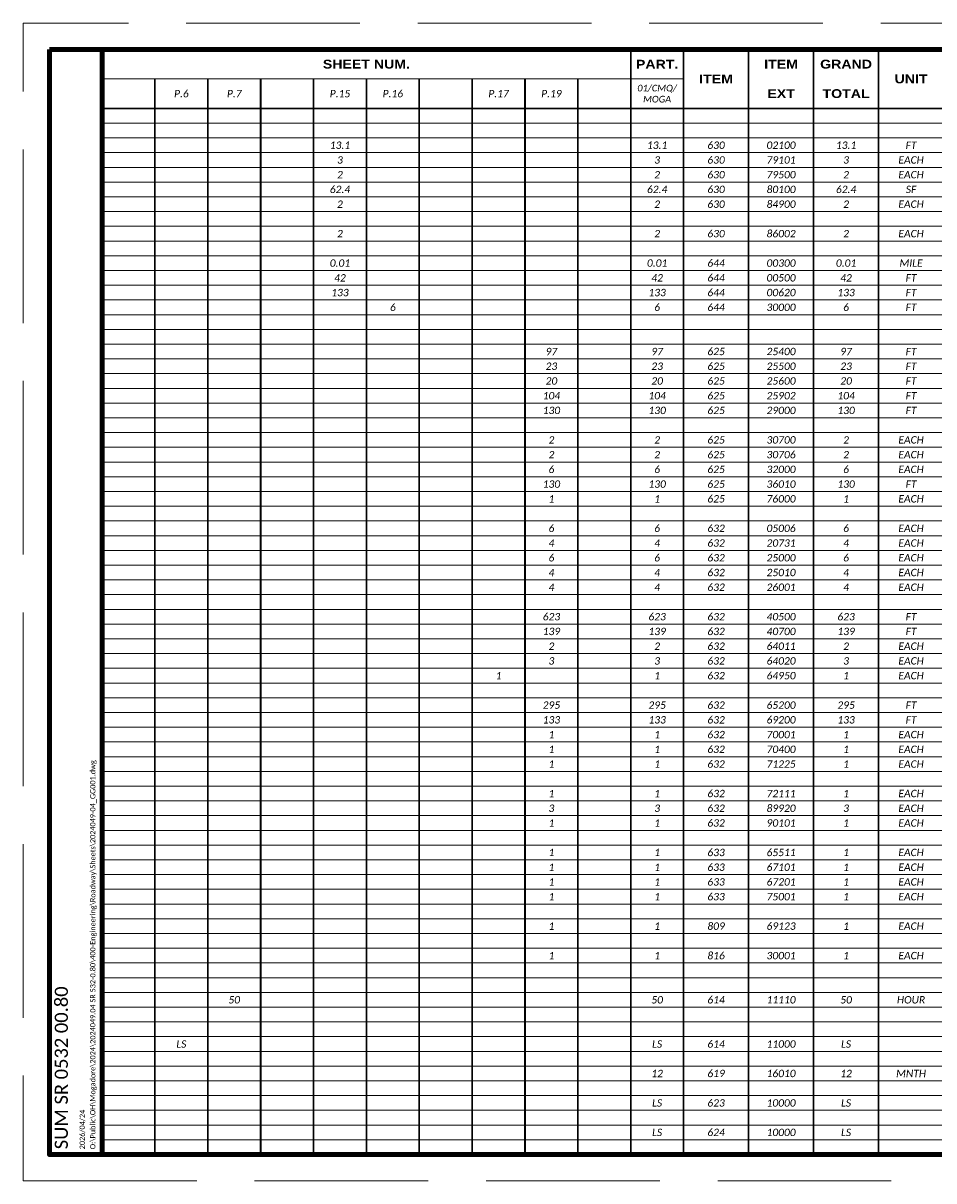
# Paper-space layout '9 GENERAL SUMMARY' of a CAD drawing. Header units: feet. Extents: x 0 to 34, y 0 to 22.
# Tile 1 of 2: x 0 to 17.3, y 0 to 22. Entities that reach past the tile are written whole.
import ezdxf
from ezdxf.enums import TextEntityAlignment as Align

# ---------------------------------------------------------------- set-up
doc = ezdxf.new("R2010")
doc.units = ezdxf.units.FT
doc.header["$LTSCALE"] = 20
doc.header["$MEASUREMENT"] = 0
doc.linetypes.add('OhDOT_DGN3', pattern=[0.22, 0.165, -0.055])
for name, color, linetype, lineweight in [('0_Xref', 7, 'Continuous', 15), ('SH_Border', 7, 'Continuous', 90), ('SH_Data', 7, 'Continuous', 15), ('SH_Text', 7, 'Continuous', 35)]:
    doc.layers.add(name, color=color, linetype=linetype, lineweight=lineweight)
doc.layers.add('SH_Cut_Line', color=7, linetype='OhDOT_DGN3', lineweight=15, plot=False)
doc.styles.add('P_Slanted - Normal Fixed Spacing', font='calibrii.ttf', dxfattribs={"height": 0.14})
doc.styles.add('Style - Calibri', font='calibri.ttf')
doc.styles.add('Style - Calibri - Light', font='calibril.ttf', dxfattribs={"height": 0.1})
doc.styles.add('Title - Main', font='ariblk.ttf', dxfattribs={"height": 0.25})

# ---------------------------------------------------------------- blocks, each defined once
blk = doc.blocks.new('BORDER_1')
at = {"layer": 'SH_Border', "color": 7, "flags": 128}
for points in [[(0.5, 21.5), (1.5, 21.5), (1.5, 0.5), (0.5, 0.5)], [(1.5, 21.5), (33.5, 21.5), (33.5, 0.5), (1.5, 0.5)]]:
    blk.add_lwpolyline(points, close=True, dxfattribs=at)
at = {"layer": 'SH_Cut_Line', "flags": 128}
blk.add_lwpolyline([(0, 0), (34, 0), (34, 22), (0, 22)], close=True, dxfattribs=at)
at = {"layer": 'SH_Border', "color": 132, "true_color": 0x00d2d2, "insert": (1.4, 0.6), "char_height": 0.1, "attachment_point": 7, "rotation": 90, "line_spacing_factor": 1.2, "style": 'Style - Calibri - Light'}
blk.add_mtext('2026/04/24\\PO:\\\\Public\\\\OH\\\\Mogadore\\\\2024\\\\2024049.04 SR 532-0.80\\\\400-Engineering\\\\Roadway\\\\Sheets\\\\2024049-04_GG001.dwg', dxfattribs=at)
at = {"layer": 'SH_Data', "color": 7, "style": 'Style - Calibri'}
blk.add_attdef('C_SHEET_TITLE', text='', height=0.25, rotation=90, dxfattribs=at).set_placement((32.792, 13), align=Align.MIDDLE_CENTER)
at = {"layer": 'SH_Data', "style": 'Style - Calibri'}
blk.add_attdef('PROJ_NAME', text='', height=0.25, rotation=90, dxfattribs=at).set_placement((0.6, 0.6), align=Align.TOP_LEFT)
for tag, p in [('DESIGNER', (32.75, 2.175)), ('REVIEWER', (32.25, 1.675)), ('REVIEWED_DATE', (33.025, 1.675)), ('PIDNO', (32.75, 1.175)), ('C_SHEET_NO', (32.375, 0.675)), ('T_SHEET_NO', (33.125, 0.675))]:
    blk.add_attdef(tag, text='', height=0.14, dxfattribs=at).set_placement(p, align=Align.MIDDLE_CENTER)
blk = doc.blocks.new('*A1288')
at = {"layer": 'SH_Data', "linetype": 'Continuous', "ltscale": 0.131765, "const_width": 0.0329}
for points in [[(30.504, -21), (30.504, 0), (0, 0), (0, -21)], [(10.047, 0), (10.047, -21)], [(11.052, 0), (11.052, -21)], [(12.287, 0), (12.287, -21)], [(13.522, 0), (13.522, -21)], [(14.758, 0), (14.758, -21)], [(1.005, -0.56), (1.005, -21)], [(2.009, -0.56), (2.009, -21)], [(3.014, -0.56), (3.014, -21)], [(4.019, -0.56), (4.019, -21)], [(5.024, -0.56), (5.024, -21)], [(6.028, -0.56), (6.028, -21)], [(7.033, -0.56), (7.033, -21)], [(8.038, -0.56), (8.038, -21)], [(9.042, -0.56), (9.042, -21)], [(0, -1.12), (30.504, -1.12)]]:
    blk.add_lwpolyline(points, dxfattribs=at)
at = {"layer": 'SH_Data', "linetype": 'Continuous', "ltscale": 0.131765}
for points in [[(0, -0.56), (11.052, -0.56)], [(0, -1.4), (30.504, -1.4)], [(0, -1.68), (30.504, -1.68)], [(0, -1.96), (30.504, -1.96)], [(0, -2.24), (30.504, -2.24)], [(0, -2.52), (30.504, -2.52)], [(0, -2.8), (30.504, -2.8)], [(0, -3.08), (30.504, -3.08)], [(0, -3.36), (30.504, -3.36)], [(0, -3.64), (30.504, -3.64)], [(0, -3.92), (30.504, -3.92)], [(0, -4.2), (30.504, -4.2)], [(0, -4.48), (30.504, -4.48)], [(0, -4.76), (30.504, -4.76)], [(0, -5.04), (30.504, -5.04)], [(0, -5.32), (30.504, -5.32)], [(0, -5.6), (30.504, -5.6)], [(0, -5.88), (30.504, -5.88)], [(0, -6.16), (30.504, -6.16)], [(0, -6.44), (30.504, -6.44)], [(0, -6.72), (30.504, -6.72)], [(0, -7), (30.504, -7)], [(0, -7.28), (30.504, -7.28)], [(0, -7.56), (30.504, -7.56)], [(0, -7.84), (30.504, -7.84)], [(0, -8.12), (30.504, -8.12)], [(0, -8.4), (30.504, -8.4)], [(0, -8.68), (30.504, -8.68)], [(0, -8.96), (30.504, -8.96)], [(0, -9.24), (30.504, -9.24)], [(0, -9.52), (30.504, -9.52)], [(0, -9.8), (30.504, -9.8)], [(0, -10.08), (30.504, -10.08)], [(0, -10.36), (30.504, -10.36)], [(0, -10.64), (30.504, -10.64)], [(0, -10.92), (30.504, -10.92)], [(0, -11.2), (30.504, -11.2)], [(0, -11.48), (30.504, -11.48)], [(0, -11.76), (30.504, -11.76)], [(0, -12.04), (30.504, -12.04)], [(0, -12.32), (30.504, -12.32)], [(0, -12.6), (30.504, -12.6)], [(0, -12.88), (30.504, -12.88)], [(0, -13.16), (30.504, -13.16)], [(0, -13.44), (30.504, -13.44)], [(0, -13.72), (30.504, -13.72)], [(0, -14), (30.504, -14)], [(0, -14.28), (30.504, -14.28)], [(0, -14.56), (30.504, -14.56)], [(0, -14.84), (30.504, -14.84)], [(0, -15.12), (30.504, -15.12)], [(0, -15.4), (30.504, -15.4)], [(0, -15.68), (30.504, -15.68)], [(0, -15.96), (30.504, -15.96)], [(0, -16.24), (30.504, -16.24)], [(0, -16.52), (30.504, -16.52)], [(0, -16.8), (30.504, -16.8)], [(0, -17.08), (30.504, -17.08)], [(0, -17.36), (30.504, -17.36)], [(0, -17.64), (30.504, -17.64)], [(0, -17.92), (30.504, -17.92)], [(0, -18.2), (30.504, -18.2)], [(0, -18.48), (30.504, -18.48)], [(0, -18.76), (30.504, -18.76)], [(0, -19.04), (30.504, -19.04)], [(0, -19.32), (30.504, -19.32)], [(0, -19.6), (30.504, -19.6)], [(0, -19.88), (30.504, -19.88)], [(0, -20.16), (30.504, -20.16)], [(0, -20.44), (30.504, -20.44)], [(0, -20.72), (30.504, -20.72)], [(0, -21), (30.504, -21)]]:
    blk.add_lwpolyline(points, dxfattribs=at)
at = {"layer": 'SH_Text', "attachment_point": 5}
for s, insert, char_height, width, style in [('SHEET NUM.', (5.024, -0.28), 0.168, 9.9153, 'Title - Main'), ('PART.', (10.549, -0.28), 0.168, 0.87294, 'Title - Main'), ('ITEM', (12.905, -0.28), 0.168, 1.10353, 'Title - Main'), ('GRAND', (14.14, -0.28), 0.168, 1.10353, 'Title - Main'), ('01/CMQ/\\PMOGA', (10.549, -0.84), 0.126, 0.87294, 'P_Slanted - Normal Fixed Spacing'), ('ITEM', (11.669, -0.56), 0.168, 1.10353, 'Title - Main'), ('UNIT', (15.375, -0.56), 0.168, 1.10353, 'Title - Main'), ('P.6', (1.507, -0.84), 0.14, 0.87294, 'P_Slanted - Normal Fixed Spacing'), ('P.7', (2.512, -0.84), 0.14, 0.87294, 'P_Slanted - Normal Fixed Spacing'), ('P.15', (4.521, -0.84), 0.14, 0.87294, 'P_Slanted - Normal Fixed Spacing'), ('P.16', (5.526, -0.84), 0.14, 0.87294, 'P_Slanted - Normal Fixed Spacing'), ('P.17', (7.535, -0.84), 0.14, 0.87294, 'P_Slanted - Normal Fixed Spacing'), ('P.19', (8.54, -0.84), 0.14, 0.87294, 'P_Slanted - Normal Fixed Spacing'), ('EXT', (12.905, -0.84), 0.168, 1.10353, 'Title - Main'), ('TOTAL', (14.14, -0.84), 0.168, 1.10353, 'Title - Main')]:
    blk.add_mtext(s, dxfattribs=dict(at, insert=insert, char_height=char_height, width=width, style=style))
at = {"layer": 'SH_Text', "char_height": 0.14, "attachment_point": 5, "style": 'P_Slanted - Normal Fixed Spacing'}
for s, insert in [('13.1', (4.521, -1.82)), ('13.1', (10.549, -1.82)), ('630', (11.669, -1.82)), ('02100', (12.905, -1.82)), ('13.1', (14.14, -1.82)), ('FT', (15.375, -1.82)), ('3', (4.521, -2.1)), ('3', (10.549, -2.1)), ('630', (11.669, -2.1)), ('79101', (12.905, -2.1)), ('3', (14.14, -2.1)), ('EACH', (15.375, -2.1)), ('2', (4.521, -2.38)), ('2', (10.549, -2.38)), ('630', (11.669, -2.38)), ('79500', (12.905, -2.38)), ('2', (14.14, -2.38)), ('EACH', (15.375, -2.38)), ('62.4', (4.521, -2.66)), ('62.4', (10.549, -2.66)), ('630', (11.669, -2.66)), ('80100', (12.905, -2.66)), ('62.4', (14.14, -2.66)), ('SF', (15.375, -2.66)), ('2', (4.521, -2.94)), ('2', (10.549, -2.94)), ('630', (11.669, -2.94)), ('84900', (12.905, -2.94)), ('2', (14.14, -2.94)), ('EACH', (15.375, -2.94)), ('2', (4.521, -3.5)), ('2', (10.549, -3.5)), ('630', (11.669, -3.5)), ('86002', (12.905, -3.5)), ('2', (14.14, -3.5)), ('EACH', (15.375, -3.5)), ('0.01', (4.521, -4.06)), ('0.01', (10.549, -4.06)), ('644', (11.669, -4.06)), ('00300', (12.905, -4.06)), ('0.01', (14.14, -4.06)), ('MILE', (15.375, -4.06)), ('42', (4.521, -4.34)), ('42', (10.549, -4.34)), ('644', (11.669, -4.34)), ('00500', (12.905, -4.34)), ('42', (14.14, -4.34)), ('FT', (15.375, -4.34)), ('133', (4.521, -4.62)), ('133', (10.549, -4.62)), ('644', (11.669, -4.62)), ('00620', (12.905, -4.62)), ('133', (14.14, -4.62)), ('FT', (15.375, -4.62)), ('6', (5.526, -4.9)), ('6', (10.549, -4.9)), ('644', (11.669, -4.9)), ('30000', (12.905, -4.9)), ('6', (14.14, -4.9)), ('FT', (15.375, -4.9)), ('97', (8.54, -5.74)), ('97', (10.549, -5.74)), ('625', (11.669, -5.74)), ('25400', (12.905, -5.74)), ('97', (14.14, -5.74)), ('FT', (15.375, -5.74)), ('23', (8.54, -6.02)), ('23', (10.549, -6.02)), ('625', (11.669, -6.02)), ('25500', (12.905, -6.02)), ('23', (14.14, -6.02)), ('FT', (15.375, -6.02)), ('20', (8.54, -6.3)), ('20', (10.549, -6.3)), ('625', (11.669, -6.3)), ('25600', (12.905, -6.3)), ('20', (14.14, -6.3)), ('FT', (15.375, -6.3)), ('104', (8.54, -6.58)), ('104', (10.549, -6.58)), ('625', (11.669, -6.58)), ('25902', (12.905, -6.58)), ('104', (14.14, -6.58)), ('FT', (15.375, -6.58)), ('130', (8.54, -6.86)), ('130', (10.549, -6.86)), ('625', (11.669, -6.86)), ('29000', (12.905, -6.86)), ('130', (14.14, -6.86)), ('FT', (15.375, -6.86)), ('2', (8.54, -7.42)), ('2', (10.549, -7.42)), ('625', (11.669, -7.42)), ('30700', (12.905, -7.42)), ('2', (14.14, -7.42)), ('EACH', (15.375, -7.42)), ('2', (8.54, -7.7)), ('2', (10.549, -7.7)), ('625', (11.669, -7.7)), ('30706', (12.905, -7.7)), ('2', (14.14, -7.7)), ('EACH', (15.375, -7.7)), ('6', (8.54, -7.98)), ('6', (10.549, -7.98)), ('625', (11.669, -7.98)), ('32000', (12.905, -7.98)), ('6', (14.14, -7.98)), ('EACH', (15.375, -7.98)), ('130', (8.54, -8.26)), ('130', (10.549, -8.26)), ('625', (11.669, -8.26)), ('36010', (12.905, -8.26)), ('130', (14.14, -8.26)), ('FT', (15.375, -8.26)), ('1', (8.54, -8.54)), ('1', (10.549, -8.54)), ('625', (11.669, -8.54)), ('76000', (12.905, -8.54)), ('1', (14.14, -8.54)), ('EACH', (15.375, -8.54)), ('6', (8.54, -9.1)), ('6', (10.549, -9.1)), ('632', (11.669, -9.1)), ('05006', (12.905, -9.1)), ('6', (14.14, -9.1)), ('EACH', (15.375, -9.1)), ('4', (8.54, -9.38)), ('4', (10.549, -9.38)), ('632', (11.669, -9.38)), ('20731', (12.905, -9.38)), ('4', (14.14, -9.38)), ('EACH', (15.375, -9.38)), ('6', (8.54, -9.66)), ('6', (10.549, -9.66)), ('632', (11.669, -9.66)), ('25000', (12.905, -9.66)), ('6', (14.14, -9.66)), ('EACH', (15.375, -9.66)), ('4', (8.54, -9.94)), ('4', (10.549, -9.94)), ('632', (11.669, -9.94)), ('25010', (12.905, -9.94)), ('4', (14.14, -9.94)), ('EACH', (15.375, -9.94)), ('4', (8.54, -10.22)), ('4', (10.549, -10.22)), ('632', (11.669, -10.22)), ('26001', (12.905, -10.22)), ('4', (14.14, -10.22)), ('EACH', (15.375, -10.22)), ('623', (8.54, -10.78)), ('623', (10.549, -10.78)), ('632', (11.669, -10.78)), ('40500', (12.905, -10.78)), ('623', (14.14, -10.78)), ('FT', (15.375, -10.78)), ('139', (8.54, -11.06)), ('139', (10.549, -11.06)), ('632', (11.669, -11.06)), ('40700', (12.905, -11.06)), ('139', (14.14, -11.06)), ('FT', (15.375, -11.06)), ('2', (8.54, -11.34)), ('2', (10.549, -11.34)), ('632', (11.669, -11.34)), ('64011', (12.905, -11.34)), ('2', (14.14, -11.34)), ('EACH', (15.375, -11.34)), ('3', (8.54, -11.62)), ('3', (10.549, -11.62)), ('632', (11.669, -11.62)), ('64020', (12.905, -11.62)), ('3', (14.14, -11.62)), ('EACH', (15.375, -11.62)), ('1', (7.535, -11.9)), ('1', (10.549, -11.9)), ('632', (11.669, -11.9)), ('64950', (12.905, -11.9)), ('1', (14.14, -11.9)), ('EACH', (15.375, -11.9)), ('295', (8.54, -12.46)), ('295', (10.549, -12.46)), ('632', (11.669, -12.46)), ('65200', (12.905, -12.46)), ('295', (14.14, -12.46)), ('FT', (15.375, -12.46)), ('133', (8.54, -12.74)), ('133', (10.549, -12.74)), ('632', (11.669, -12.74)), ('69200', (12.905, -12.74)), ('133', (14.14, -12.74)), ('FT', (15.375, -12.74)), ('1', (8.54, -13.02)), ('1', (10.549, -13.02)), ('632', (11.669, -13.02)), ('70001', (12.905, -13.02)), ('1', (14.14, -13.02)), ('EACH', (15.375, -13.02)), ('1', (8.54, -13.3)), ('1', (10.549, -13.3)), ('632', (11.669, -13.3)), ('70400', (12.905, -13.3)), ('1', (14.14, -13.3)), ('EACH', (15.375, -13.3)), ('1', (8.54, -13.58)), ('1', (10.549, -13.58)), ('632', (11.669, -13.58)), ('71225', (12.905, -13.58)), ('1', (14.14, -13.58)), ('EACH', (15.375, -13.58)), ('1', (8.54, -14.14)), ('1', (10.549, -14.14)), ('632', (11.669, -14.14)), ('72111', (12.905, -14.14)), ('1', (14.14, -14.14)), ('EACH', (15.375, -14.14)), ('3', (8.54, -14.42)), ('3', (10.549, -14.42)), ('632', (11.669, -14.42)), ('89920', (12.905, -14.42)), ('3', (14.14, -14.42)), ('EACH', (15.375, -14.42)), ('1', (8.54, -14.7)), ('1', (10.549, -14.7)), ('632', (11.669, -14.7)), ('90101', (12.905, -14.7)), ('1', (14.14, -14.7)), ('EACH', (15.375, -14.7)), ('1', (8.54, -15.26)), ('1', (10.549, -15.26)), ('633', (11.669, -15.26)), ('65511', (12.905, -15.26)), ('1', (14.14, -15.26)), ('EACH', (15.375, -15.26)), ('1', (8.54, -15.54)), ('1', (10.549, -15.54)), ('633', (11.669, -15.54)), ('67101', (12.905, -15.54)), ('1', (14.14, -15.54)), ('EACH', (15.375, -15.54)), ('1', (8.54, -15.82)), ('1', (10.549, -15.82)), ('633', (11.669, -15.82)), ('67201', (12.905, -15.82)), ('1', (14.14, -15.82)), ('EACH', (15.375, -15.82)), ('1', (8.54, -16.1)), ('1', (10.549, -16.1)), ('633', (11.669, -16.1)), ('75001', (12.905, -16.1)), ('1', (14.14, -16.1)), ('EACH', (15.375, -16.1)), ('1', (8.54, -16.66)), ('1', (10.549, -16.66)), ('809', (11.669, -16.66)), ('69123', (12.905, -16.66)), ('1', (14.14, -16.66)), ('EACH', (15.375, -16.66)), ('1', (8.54, -17.22)), ('1', (10.549, -17.22)), ('816', (11.669, -17.22)), ('30001', (12.905, -17.22)), ('1', (14.14, -17.22)), ('EACH', (15.375, -17.22)), ('50', (2.512, -18.06)), ('50', (10.549, -18.06)), ('614', (11.669, -18.06)), ('11110', (12.905, -18.06)), ('50', (14.14, -18.06)), ('HOUR', (15.375, -18.06)), ('LS', (1.507, -18.9)), ('LS', (10.549, -18.9)), ('614', (11.669, -18.9)), ('11000', (12.905, -18.9)), ('LS', (14.14, -18.9)), ('12', (10.549, -19.46)), ('619', (11.669, -19.46)), ('16010', (12.905, -19.46)), ('12', (14.14, -19.46)), ('MNTH', (15.375, -19.46)), ('LS', (10.549, -20.02)), ('623', (11.669, -20.02)), ('10000', (12.905, -20.02)), ('LS', (14.14, -20.02)), ('LS', (10.549, -20.58)), ('624', (11.669, -20.58)), ('10000', (12.905, -20.58)), ('LS', (14.14, -20.58))]:
    blk.add_mtext(s, dxfattribs=dict(at, insert=insert))

psp = doc.layouts.new('9 GENERAL SUMMARY')

# ---------------------------------------------------------------- block references
at = {"layer": '0_Xref'}
ref = psp.add_blockref('BORDER_1', (0, 0), dxfattribs=at)
ref.add_attrib('PROJ_NAME', 'SUM SR 0532 00.80', dxfattribs={"layer": 'SH_Data', "height": 0.25, "rotation": 90, "style": 'Style - Calibri'}).set_placement((0.6, 0.6), align=Align.TOP_LEFT)
psp.add_blockref('*A1288', (1.5, 21.5), dxfattribs=at)

doc.saveas('drawing.dxf')
